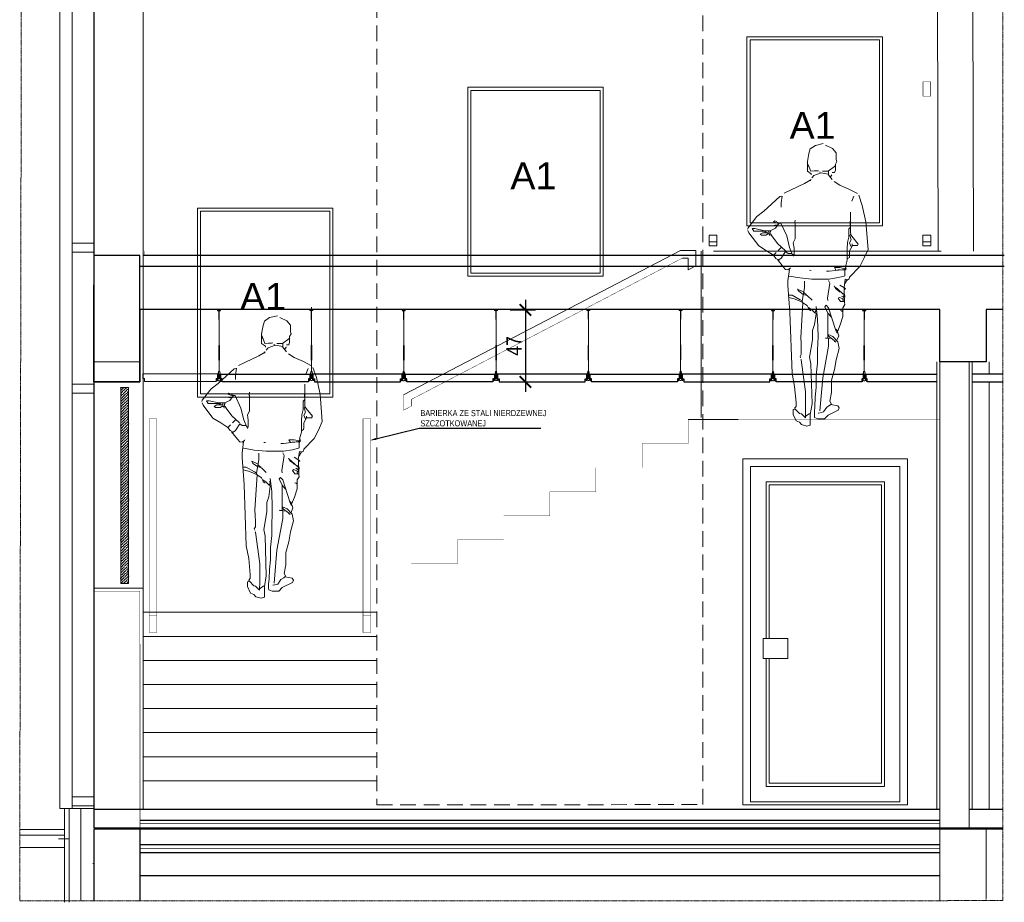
# Model space of a CAD drawing. Header units: millimetres. Extents: x -9038497 to 54128, y -10570064 to 59476.
# Tile 62 of 135: x 38546 to 39187, y 25005 to 25579. Entities that reach past the tile are written whole.
import ezdxf
from ezdxf import colors
from ezdxf.entities.mleader import LeaderData, LeaderLine
from ezdxf.math import Vec2, Vec3

# ---------------------------------------------------------------- set-up
doc = ezdxf.new("R2010")
doc.units = ezdxf.units.MM
doc.header["$LTSCALE"] = 0.8
doc.header["$PDMODE"] = 2
doc.linetypes.add('DASHDOT', pattern=[1, 0.5, -0.25, 0, -0.25])
doc.linetypes.add('DASHED', pattern=[19.049999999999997, 12.7, -6.35])
for name, color, linetype, lineweight in [('0 proj_przerywana nr 1.', 7, 'DASHED', 0), ('0 proj_widok widok widok', 7, 'Continuous', 0), ('A_widok', 8, 'Continuous', 0), ('balustrada', 252, 'Continuous', 5), ('ocieplenie', 214, 'Continuous', 13), ('posadzka', 94, 'Continuous', 15), ('proj_samochodziki', 191, 'Continuous', 5), ('SCIANY', 1, 'Continuous', 30), ('sciany - mur', 1, 'Continuous', 30), ('tynk', 252, 'Continuous', 5), ('wieszaki suf.p.', 253, 'Continuous', 5), ('WW ELEK_OŚW', 1, 'Continuous', 35), ('WYMIAR', 7, 'Continuous', 18), ('Wymiat 100', 251, 'Continuous', 5)]:
    doc.layers.add(name, color=color, linetype=linetype, lineweight=lineweight)
doc.layers.add('HATCH', color=4, linetype='Continuous', lineweight=9, plot=False)
for name, color, linetype in [('STOLARKA', 4, 'Continuous'), ('strop podw.', 3, 'Continuous'), ('sufit_pod', 90, 'Continuous')]:
    doc.layers.add(name, color=color, linetype=linetype)
doc.styles.add('OPIS', font='arial.ttf')
doc.styles.get("Standard").update_dxf_attribs({"font": 'g12f13.shx', "width": 0.8, "height": 10})
doc.styles.add('WYMIAR-20', font='ARIALN.TTF', dxfattribs={"height": 4})
doc.styles.add('WYMIAR-50', font='ARIALN.TTF', dxfattribs={"height": 10})
doc.linetypes.add('BATTING', pattern='A,0.00254,-2.54,[134,ltypeshp.shx,S=2.54,R=0,X=-2.54,Y=0],-5.08,[134,ltypeshp.shx,S=2.54,R=180,X=2.54,Y=0],-2.54', length=10.16254)
doc.dimstyles.new('SKALA-50', dxfattribs={"dimscale": 5, "dimtxt": 10, "dimasz": 1.5, "dimexe": 1.3, "dimexo": 1.3, "dimgap": 0.5, "dimtad": 1, "dimdec": 1, "dimrnd": 0.5, "dimdsep": 46, "dimtxsty": 'WYMIAR-50', "dimblk": 'ARCHTICK', "dimcen": 1.5, "dimdle": 1.3, "dimadec": 0, "dimazin": 0, "dimtfac": 1, "dimtdec": 1, "dimtix": 1, "dimtmove": 2, "dimatfit": 3, "dimfxl": 2, "dimfxlon": 1, "dimtolj": 1, "dimarcsym": 0})

# ---------------------------------------------------------------- blocks, each defined once
blk = doc.blocks.new('A$C604A1FD6')
at = {"color": 0, "ltscale": 60}
for p, q in [((-1.340835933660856e-05, 4.999999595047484), (-1.340835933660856e-05, 1.999999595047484)), ((0.9999865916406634, 4.999999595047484), (0.9999865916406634, 1.999999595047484)), ((59.99998659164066, 4.999999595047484), (59.99998659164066, 1.999999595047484))]:
    blk.add_line(p, q, dxfattribs=at)
blk.add_lwpolyline([(57.99998659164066, 1.999999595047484), (57.99998659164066, -4.049525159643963e-07), (1.999986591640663, -4.049525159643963e-07), (1.999986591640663, 1.999999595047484), (0.9999865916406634, 1.999999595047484), (0.9999865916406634, 4.999999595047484), (58.99998659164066, 4.999999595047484), (58.99998659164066, 1.999999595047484)], close=True, dxfattribs=at)
blk = doc.blocks.new('G$CDA4F7F8F')
at = {"layer": 'wieszaki suf.p.'}
for p, q in [((1.462784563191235, 6.077538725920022), (1.460187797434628, 41.57546459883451)), ((1.465210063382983, 14.07115464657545), (1.462784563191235, 6.077538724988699))]:
    blk.add_line(p, q, dxfattribs=at)
at = {"layer": 'wieszaki suf.p.', "linetype": 'Continuous'}
for p, q in [((1.259793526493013, 13.27115464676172), (1.259793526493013, 22.98609794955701)), ((1.659793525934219, 13.27115464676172), (1.659793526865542, 22.98609794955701))]:
    blk.add_line(p, q, dxfattribs=at)
at = {"layer": 'wieszaki suf.p.'}
blk.add_lwpolyline([(1.560187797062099, 39.72152292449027), (1.360187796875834, 39.72152258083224), (1.360177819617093, 45.52152258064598), (0.4601778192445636, 45.52152068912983), (0.4601774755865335, 45.72152068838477), (2.460177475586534, 45.72152653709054), (2.460177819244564, 45.52152653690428), (1.560177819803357, 45.52152292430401)], close=True, dxfattribs=at)
for points in [[(0.8552322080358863, 5.157186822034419), (1.0859898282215, 5.157187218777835), (1.085993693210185, 2.909804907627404, 0.3097472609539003), (1.838999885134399, 2.909806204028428), (1.838996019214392, 5.157188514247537), (2.069753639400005, 5.157188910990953), (2.069760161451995, 1.365639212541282, 0.0501990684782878), (2.103789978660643, 0.8758242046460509, 0.4627290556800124), (2.405149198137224, 0.8070475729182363), (2.756966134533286, 1.111219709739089, -0.5914466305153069), (2.924999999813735, 1.043447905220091), (2.925001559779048, 0.1366117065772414, -0.3364756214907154), (2.785256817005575, 4.5504420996e-06), (2.509959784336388, 4.0763989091e-06), (2.509959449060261, 0.1950313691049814), (1.847075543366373, 0.1950302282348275), (1.847075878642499, 2.9364600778e-06), (1.077927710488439, 1.6139820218e-06), (1.077927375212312, 0.1950289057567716), (0.4150434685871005, 0.1950277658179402), (0.4150438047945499, 4.731118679e-07), (0.1397467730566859, 0, -0.336475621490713), (1.5599653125e-06, 0.1366066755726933), (0, 1.043442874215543, -0.5914466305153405), (0.1680336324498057, 1.111215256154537), (0.5198516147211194, 0.8070443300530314, 0.4627290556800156), (0.8212105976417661, 0.8758219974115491, 0.0501990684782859), (0.8552387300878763, 1.365637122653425)], [(1.0859898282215, 5.157187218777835), (1.085988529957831, 5.911622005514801, -0.4406767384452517), (1.838994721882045, 5.911623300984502), (1.838999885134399, 2.909806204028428, -0.3097472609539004), (1.085993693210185, 2.909804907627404)]]:
    blk.add_lwpolyline(points, format="xyb", close=True, dxfattribs=at)
blk = doc.blocks.new('A$C495B7E3B')
at = {"layer": 'proj_samochodziki', "linetype": 'Continuous'}
for points in [[(18.9000096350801, 70.66699233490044), (16.9666600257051, 70.20019545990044), (15.70001268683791, 69.33300795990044), (15.36666918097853, 68.20019545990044), (14.9666600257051, 66.13378920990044), (15.03332567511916, 66.06640639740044)], [(19.53334093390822, 70.26660170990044), (21.26669359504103, 69.40039077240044), (22.16667223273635, 68.33300795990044), (22.16667223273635, 66.66699233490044), (22.33334398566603, 66.13378920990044), (21.96667528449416, 65.46679702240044), (21.96667528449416, 64.00000014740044), (21.73335314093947, 63.40039077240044), (21.20001268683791, 63.40039077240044)], [(14.93335008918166, 65.86621108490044), (15.20001268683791, 65.33300795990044), (15.80000353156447, 63.73339858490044), (16.66667223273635, 63.83300795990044), (17.4000096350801, 63.83300795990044), (17.73335314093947, 63.86621108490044)], [(14.9666600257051, 66.13378920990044), (14.9666600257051, 63.73339858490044), (15.93335008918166, 63.06640639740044), (15.93335008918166, 62.79980483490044)], [(15.26666307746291, 65.00000014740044), (15.00000047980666, 64.93359389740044)], [(22.00000047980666, 65.13378920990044), (21.73335314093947, 64.93359389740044), (20.20001268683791, 63.76660170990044), (18.73335314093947, 63.76660170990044)], [(22.00000047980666, 65.06640639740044), (21.73335314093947, 65.00000014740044)], [(15.80000353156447, 61.73339858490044), (15.73335314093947, 61.33300795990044)], [(20.26666307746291, 63.73339858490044), (20.26666307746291, 63.00000014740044), (19.73333788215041, 63.06640639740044), (18.4000096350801, 63.33300795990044), (16.60000658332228, 62.66699233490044), (16.06666612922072, 62.06640639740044)], [(18.13334703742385, 63.26660170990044), (18.06666612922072, 63.59960952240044)], [(20.20001268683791, 62.93359389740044), (21.20001268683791, 61.66699233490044)], [(20.73335314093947, 62.33300795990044), (21.06668138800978, 62.79980483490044), (21.06668138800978, 62.86621108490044)], [(15.66667223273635, 61.46679702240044), (15.26666307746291, 61.26660170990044), (14.26666307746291, 60.66699233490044), (9.200012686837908, 58.26660170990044)], [(21.66667223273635, 61.13378920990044), (23.06666612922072, 60.26660170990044), (25.46667528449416, 59.20019545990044), (27.4666600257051, 58.13378920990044)], [(8.600006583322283, 57.46679702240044), (8.066666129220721, 57.40039077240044), (4.066666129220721, 53.73339858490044), (2.333343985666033, 52.40039077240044), (0.1333470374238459, 49.59960952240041), (4.798066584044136e-07, 49.26660170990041)], [(8.666672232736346, 57.53320327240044), (8.400009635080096, 55.79980483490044), (8.400009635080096, 54.73339858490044)], [(27.80000353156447, 57.73339858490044), (28.66665697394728, 55.20019545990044), (29.60000658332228, 51.06640639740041), (30.13334703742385, 44.20019545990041), (29.20001268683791, 42.06640639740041), (28.06666612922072, 39.93359389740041), (25.53335619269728, 37.26660170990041), (25.4000096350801, 36.79980483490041), (24.93335008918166, 36.53320327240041)], [(26.60000658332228, 57.46679702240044), (26.06668138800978, 56.26660170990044)], [(25.73335314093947, 53.53320327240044), (25.73335314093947, 48.40039077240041), (25.80000353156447, 48.00000014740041)], [(7.666672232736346, 50.66699233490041), (6.533340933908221, 51.06640639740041), (6.800003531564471, 51.33300795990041), (7.933350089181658, 50.73339858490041), (7.000000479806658, 49.46679702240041), (5.666672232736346, 48.86621108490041), (4.266663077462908, 48.86621108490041), (1.866669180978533, 49.43359389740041), (1.200012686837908, 49.43359389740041), (1.600006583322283, 48.73339858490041), (4.400009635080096, 48.73339858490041)], [(7.533340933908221, 50.23339858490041), (6.866669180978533, 50.23339858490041), (6.666672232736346, 50.20019545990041)], [(7.733353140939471, 50.86621108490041), (7.800003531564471, 50.53320327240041)], [(7.933350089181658, 50.73339858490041), (8.333343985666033, 50.73339858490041), (9.800003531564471, 47.59960952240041), (10.53335619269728, 44.66699233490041), (11.26669359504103, 42.79980483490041), (11.4000096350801, 42.73339858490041)], [(11.73335314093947, 51.00000014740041), (11.93335008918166, 50.73339858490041), (11.93335008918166, 46.79980483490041), (11.4000096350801, 45.86621108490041), (11.63334703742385, 44.53320327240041), (11.63334703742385, 43.00000014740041), (11.46667528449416, 42.46679702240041)], [(11.86666918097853, 51.00000014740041), (11.93335008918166, 51.53320327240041)], [(25.66667223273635, 49.66699233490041), (25.36666918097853, 49.33300795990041), (25.36666918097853, 47.26660170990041), (25.03334093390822, 45.93359389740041), (24.91665697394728, 44.33300795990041), (24.92500353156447, 42.86621108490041), (24.92500353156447, 41.53320327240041), (24.46667528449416, 39.86621108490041), (24.60000658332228, 39.66699233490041)], [(25.70001268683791, 51.26660170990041), (25.70001268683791, 50.33300795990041), (25.66667223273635, 50.26660170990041)], [(6.533340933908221, 42.73339858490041), (4.733337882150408, 43.86621108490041), (2.800003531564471, 45.06640639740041), (0.3333439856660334, 48.33300795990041), (0.0666661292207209, 48.93359389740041)], [(5.266663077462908, 48.79980483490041), (5.200012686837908, 48.36621108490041), (3.800003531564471, 48.36621108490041), (3.133347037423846, 48.00000014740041), (3.466660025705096, 47.76660170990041), (4.600006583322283, 47.76660170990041), (5.266663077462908, 48.13378920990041), (5.466660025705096, 47.93359389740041)], [(4.466660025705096, 48.86621108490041), (4.400009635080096, 48.46679702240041)], [(4.666656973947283, 48.79980483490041), (4.600006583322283, 48.46679702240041)], [(5.600006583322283, 47.59960952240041), (5.533340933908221, 48.06640639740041), (5.866669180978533, 48.00000014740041), (6.066666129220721, 47.59960952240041), (7.533340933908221, 45.66699233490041), (9.466660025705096, 43.86621108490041)], [(5.866669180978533, 48.79980483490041), (5.600006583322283, 48.40039077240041), (5.666672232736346, 48.13378920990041)], [(26.26669359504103, 45.13378920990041), (27.4666600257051, 45.13378920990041), (27.66667223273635, 45.53320327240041), (26.06668138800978, 47.46679702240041), (25.73335314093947, 48.00000014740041), (25.60000658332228, 47.66699233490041), (25.93335008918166, 46.59960952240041), (25.53335619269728, 45.79980483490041), (25.86666918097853, 45.00000014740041), (26.06668138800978, 44.93359389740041)], [(8.533340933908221, 44.73339858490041), (7.666672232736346, 43.93359389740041)], [(26.20001268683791, 45.59960952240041), (26.13334703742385, 45.00000014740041), (25.50000047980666, 43.86621108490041), (25.50000047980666, 42.66699233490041), (25.46667528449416, 42.20019545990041), (24.93335008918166, 41.86621108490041)], [(11.00000047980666, 43.20019545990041), (10.13334703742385, 43.20019545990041), (9.533340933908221, 43.66699233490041), (8.400009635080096, 42.00000014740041), (7.866669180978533, 41.59960952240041), (7.066666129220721, 41.93359389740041), (6.533340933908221, 42.73339858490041), (7.200012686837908, 43.40039077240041)], [(11.20001268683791, 42.93359389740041), (11.46667528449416, 42.93359389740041)], [(7.466660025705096, 41.66699233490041), (8.933350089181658, 39.79980483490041), (9.533340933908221, 39.13378920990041), (10.06666612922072, 39.06640639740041), (10.66667223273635, 39.46679702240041), (10.73335314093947, 39.59960952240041)], [(7.866669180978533, 41.59960952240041), (7.800003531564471, 41.33300795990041)], [(22.20001268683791, 38.93359389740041), (21.73335314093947, 39.66699233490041), (23.06666612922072, 39.66699233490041), (24.66667223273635, 39.26660170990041), (24.60000658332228, 39.66699233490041), (24.13334703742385, 39.20019545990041)], [(10.46667528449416, 39.20019545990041), (10.10000658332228, 36.33300795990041), (10.10000658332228, 35.20019545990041), (10.60000658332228, 28.46679702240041), (11.13334703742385, 13.13378920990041), (11.73335314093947, 9.933593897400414), (12.13334703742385, 5.933593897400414), (12.13334703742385, 4.933593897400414), (11.80000353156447, 4.533203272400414), (11.86666918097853, 4.333007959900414)], [(10.4000096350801, 37.53320327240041), (13.06666612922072, 37.06640639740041), (16.06666612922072, 36.76660170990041), (20.4000096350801, 36.76660170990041), (22.66667223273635, 37.13378920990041), (24.20001268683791, 37.53320327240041), (24.36666918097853, 37.59960952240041), (24.36666918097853, 39.09960952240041), (23.60000658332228, 39.09960952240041), (20.4000096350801, 38.73339858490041), (19.73333788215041, 38.73339858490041)], [(15.53335619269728, 39.00000014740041), (15.93335008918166, 38.93359389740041)], [(23.26666307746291, 39.06640639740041), (22.60000658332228, 39.06640639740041), (22.60000658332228, 39.00000014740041)], [(24.60000658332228, 39.26660170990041), (24.33334398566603, 39.00000014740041)], [(14.26666307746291, 36.26660170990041), (14.26666307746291, 34.59960952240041), (13.66667223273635, 31.26660170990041), (13.73335314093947, 31.06640639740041)], [(20.26666307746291, 36.40039077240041), (20.60000658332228, 35.73339858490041), (20.00000047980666, 32.00000014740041), (20.06666612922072, 31.40039077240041)], [(21.66667223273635, 35.06640639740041), (22.00000047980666, 34.40039077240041), (22.73335314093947, 33.86621108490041), (22.80000353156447, 33.93359389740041)], [(21.66667223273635, 34.93359389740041), (22.4666600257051, 34.33300795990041), (23.93335008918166, 33.00000014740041), (24.20001268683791, 33.26660170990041), (24.20001268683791, 34.59960952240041)], [(23.06666612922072, 35.26660170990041), (24.53334093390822, 34.40039077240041), (24.26666307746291, 34.20019545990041)], [(24.33334398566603, 35.66699233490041), (24.93335008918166, 36.59960952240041), (24.4000096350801, 36.73339858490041), (24.13334703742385, 34.66699233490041)], [(10.26666307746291, 32.76660170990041), (11.13334703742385, 32.76660170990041), (13.20001268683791, 31.59960952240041), (13.60000658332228, 31.40039077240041)], [(10.33334398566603, 32.13378920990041), (11.66667223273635, 31.79980483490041), (13.60000658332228, 31.06640639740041), (13.86666918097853, 30.86621108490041), (13.30000353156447, 22.13378920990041), (13.38334703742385, 20.73339858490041), (13.42500353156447, 19.20019545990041), (13.42500353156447, 17.86621108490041), (13.13334703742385, 17.40039077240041), (13.26666307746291, 17.06640639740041)], [(14.06666612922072, 33.53320327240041), (12.53334093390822, 34.26660170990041), (12.80000353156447, 33.73339858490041), (13.93335008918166, 32.93359389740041), (14.93335008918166, 32.66699233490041), (16.13334703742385, 31.46679702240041)], [(14.13334703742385, 33.33300795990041), (14.73333788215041, 32.79980483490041)], [(24.20001268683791, 33.13378920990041), (24.36666918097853, 32.59960952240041), (24.28335619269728, 31.86621108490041), (24.28335619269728, 30.93359389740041), (24.33334398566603, 30.40039077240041), (23.83334398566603, 29.59960952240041), (23.83334398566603, 27.40039077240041), (23.20001268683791, 25.33300795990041), (22.4666600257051, 23.53320327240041), (22.80000353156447, 22.59960952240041), (22.33334398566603, 21.46679702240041)], [(24.13334703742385, 31.13378920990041), (23.26666307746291, 31.13378920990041), (22.66667223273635, 32.00000014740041), (23.00001573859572, 32.20019545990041), (24.06666612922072, 31.73339858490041)], [(22.73335314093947, 33.86621108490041), (23.13334703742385, 33.53320327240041), (23.20001268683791, 33.53320327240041)], [(24.10000658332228, 33.00000014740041), (24.10000658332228, 32.33300795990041), (23.66667223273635, 32.40039077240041), (23.53334093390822, 32.53320327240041)], [(23.93335008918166, 32.26660170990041), (24.20001268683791, 32.06640639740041)], [(13.86666918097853, 30.86621108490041), (14.93335008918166, 30.13378920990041), (15.26666307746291, 29.46679702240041), (15.33334398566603, 29.13378920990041), (15.73335314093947, 28.86621108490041), (15.86666918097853, 28.86621108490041)], [(15.26666307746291, 29.66699233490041), (16.06666612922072, 29.06640639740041), (16.86666918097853, 28.33300795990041), (17.06666612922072, 28.73339858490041), (17.00000047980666, 29.26660170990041), (17.20001268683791, 29.33300795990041)], [(17.13334703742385, 29.93359389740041), (17.53334093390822, 26.73339858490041), (17.63334703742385, 22.59960952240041), (17.58334398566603, 20.53320327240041), (17.49166918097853, 19.06640639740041), (17.49166918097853, 15.73339858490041), (17.16667223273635, 12.73339858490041), (17.16667223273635, 9.666992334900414), (16.93335008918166, 7.266601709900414), (16.83334398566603, 4.799804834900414), (16.71667528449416, 3.666992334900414), (16.71667528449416, 2.599609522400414), (16.73335314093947, 2.133789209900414), (17.60000658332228, 1.799804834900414), (19.26666307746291, 1.799804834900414), (20.13334703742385, 2.733398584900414), (22.66667223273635, 4.000000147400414), (22.93335008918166, 4.533203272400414), (22.60000658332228, 5.066406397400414), (20.80000353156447, 5.400390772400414), (20.53335619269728, 5.133789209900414), (19.80000353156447, 4.733398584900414), (19.00000047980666, 3.533203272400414), (17.86666918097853, 3.266601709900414), (17.73335314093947, 3.333007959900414)], [(22.66667223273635, 23.20019545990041), (22.33334398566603, 23.33300795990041), (22.00000047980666, 24.13378920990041), (20.26666307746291, 29.59960952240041), (19.66667223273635, 30.20019545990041), (19.33334398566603, 29.86621108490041), (20.10000658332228, 28.26660170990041), (20.10000658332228, 22.06640639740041)], [(23.86666918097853, 31.73339858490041), (23.93335008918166, 31.13378920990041)], [(24.20001268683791, 32.00000014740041), (24.13334703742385, 31.59960952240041), (24.26666307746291, 31.53320327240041)], [(17.13334703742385, 28.06640639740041), (16.73335314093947, 25.40039077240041), (16.26669359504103, 23.93359389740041), (16.26669359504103, 21.59960952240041), (15.53335619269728, 17.20019545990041), (15.86666918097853, 15.53320327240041), (16.13334703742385, 5.599609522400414), (15.70001268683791, 2.933593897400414), (15.6500096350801, 1.866211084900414), (15.6500096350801, 0.2666017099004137), (14.86666918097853, 1.474004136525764e-07), (13.53334093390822, 0.4003907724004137), (13.00001573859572, 1.000000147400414), (12.20001268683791, 1.333007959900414), (11.4000096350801, 2.933593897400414), (11.4000096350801, 4.133789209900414), (11.93335008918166, 4.266601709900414), (13.00001573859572, 3.133789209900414), (13.4666600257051, 3.066406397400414), (14.46667528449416, 2.066406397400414), (14.46667528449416, 2.466797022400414), (14.50000047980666, 3.799804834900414), (14.50000047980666, 8.599609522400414), (13.4000096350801, 16.53320327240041), (13.33334398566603, 16.66699233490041)], [(16.86666918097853, 28.33300795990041), (17.33334398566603, 28.06640639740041)], [(20.06666612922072, 28.26660170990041), (20.93335008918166, 27.33300795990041)], [(23.26666307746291, 28.86621108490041), (23.80000353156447, 28.79980483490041)], [(23.53334093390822, 28.79980483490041), (23.80000353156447, 28.59960952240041)], [(20.13334703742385, 22.53320327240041), (21.66667223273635, 21.40039077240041), (21.80000353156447, 21.13378920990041), (22.00000047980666, 21.06640639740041)], [(20.20001268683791, 22.86621108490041), (21.33334398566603, 22.40039077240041), (22.60000658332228, 21.06640639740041), (22.93335008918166, 19.40039077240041), (22.20001268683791, 16.59960952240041), (21.73335314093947, 14.13378920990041), (21.03334093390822, 11.46679702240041), (21.03334093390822, 8.400390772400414), (20.60000658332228, 6.200195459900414), (21.00000047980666, 5.466797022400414)], [(20.26666307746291, 22.79980483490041), (20.26666307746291, 22.53320327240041)], [(22.06666612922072, 24.20019545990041), (22.4666600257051, 23.79980483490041)], [(18.06666612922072, 3.799804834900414), (18.80000353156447, 12.06640639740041), (20.23335314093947, 20.00000014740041), (20.23335314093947, 22.00000014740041), (20.66667223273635, 21.79980483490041)], [(20.20001268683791, 22.00000014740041), (19.53334093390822, 22.00000014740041), (19.46667528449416, 22.06640639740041)], [(21.66667223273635, 21.40039077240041), (22.06666612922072, 21.00000014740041)], [(15.53335619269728, 3.133789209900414), (14.66667223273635, 2.533203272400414), (14.60000658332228, 2.400390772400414)]]:
    blk.add_lwpolyline(points, dxfattribs=at)
blk = doc.blocks.new('_ArchTick')
at = {"color": 0, "linetype": 'ByBlock', "const_width": 0.15}
blk.add_lwpolyline([(-0.5, -0.5), (0.5, 0.5)], dxfattribs=at)
blk = doc.blocks.new('*D2370')
at = {"layer": '0 proj_widok widok widok', "color": 0, "lineweight": -2, "ltscale": 0.8, "transparency": 16777216}
for p, q in [((38875.22735179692, 25396.71512939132), (38875.22735179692, 25336.90996957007)), ((38865.22735179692, 25390.21512939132), (38881.72735179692, 25390.21512939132)), ((38865.22735179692, 25343.40996957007), (38881.72735179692, 25343.40996957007))]:
    blk.add_line(p, q, dxfattribs=at)
at = {"layer": 'Defpoints', "color": 0, "lineweight": 0, "ltscale": 0.8, "transparency": 16777216}
for p in [(38848.92749372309, 25390.21512939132), (38848.92749372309, 25343.40996957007), (38875.22735179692, 25343.40996957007)]:
    blk.add_point(p, dxfattribs=at)
at = {"layer": '0 proj_widok widok widok', "color": 0, "lineweight": -2, "ltscale": 0.8, "transparency": 16777216, "xscale": 7.5, "yscale": 7.5, "zscale": 7.5}
for p, rotation in [((38875.22735179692, 25390.21512939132), 90), ((38875.22735179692, 25343.40996957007), 270)]:
    blk.add_blockref('_ArchTick', p, dxfattribs=dict(at, rotation=rotation))
at = {"layer": '0 proj_widok widok widok', "color": 0, "lineweight": 0, "ltscale": 0.8, "transparency": 16777216, "insert": (38867.72735179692, 25366.81254948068), "char_height": 10, "attachment_point": 5, "rotation": 90, "style": 'WYMIAR-50'}
blk.add_mtext('\\A1;47', dxfattribs=at)

msp = doc.modelspace()

# ---------------------------------------------------------------- hatches: boundary and pattern name
at = {"layer": 'Wymiat 100', "lineweight": 0, "ltscale": 40}
h = msp.add_hatch(dxfattribs=at)
h.set_pattern_fill('ANSI36', color=4, scale=10)
h.set_pattern_definition([(45, (-4596255.899118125, -5303456.746388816), (0.6629126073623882, 2.430679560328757), [3.125, -0.625, 0, -0.625])])
h.paths.add_polyline_path([(38617.27705603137, 25212.23441592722), (38612.27705603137, 25212.23441592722), (38612.27705603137, 25339.82600064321), (38617.27705603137, 25339.82600064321)])

# ---------------------------------------------------------------- linework, layer by layer
at = {"lineweight": 0, "ltscale": 40}
for p, q in [((38736.12320025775, 25391.10260048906), (38736.12320025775, 25392.04009204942)), ((38546.49280939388, 25052.39487016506), (38575.66061975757, 25052.39487016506))]:
    msp.add_line(p, q, dxfattribs=at)
at = {"color": 1, "lineweight": 0, "ltscale": 40}
msp.add_line((38594.63097793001, 25052.39490222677), (39185.65114770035, 25052.61494939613), dxfattribs=at)
at = {"linetype": 'DASHDOT', "lineweight": 0}
msp.add_lwpolyline([(38546.49280939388, 25005.89046819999), (39185.65114770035, 25006.11051536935), (39185.66925058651, 25823.18843371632), (38547.97005010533, 25823.18994717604)], close=True, dxfattribs=at)
at = {"lineweight": 0, "ltscale": 40}
for points in [[(39016.64571420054, 25068.39703957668), (39123.64571420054, 25068.39703957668), (39123.64572200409, 25293.42429028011), (39016.64572200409, 25293.42429028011)], [(39021.64571437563, 25070.39703957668), (39118.64571437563, 25070.39703957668), (39118.645721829, 25288.42429028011), (39021.645721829, 25288.42429028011)]]:
    msp.add_lwpolyline(points, close=True, dxfattribs=at)
for points in [[(39031.64572506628, 25176.66410737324), (39031.64572148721, 25278.42429028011), (39108.64572148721, 25278.42429028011), (39108.64572839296, 25080.39703957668), (39031.64572839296, 25080.39703957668), (39031.64572550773, 25163.63472840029)], [(38571.70148711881, 25046.21409491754), (38578.59704496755, 25046.21409491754)]]:
    msp.add_lwpolyline(points, dxfattribs=at)
at = {"color": 253, "lineweight": 0, "ltscale": 40}
msp.add_lwpolyline([(39033.64572506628, 25176.66410737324), (39033.64572155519, 25276.42429028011), (39106.64572155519, 25276.42429028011), (39106.64572832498, 25082.39703957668), (39033.64572832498, 25082.39703957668), (39033.64572550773, 25163.63472840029)], dxfattribs=at)
at = {"color": 1, "lineweight": 0, "ltscale": 40}
for points in [[(38594.63097793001, 25052.39490222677), (39185.65114770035, 25052.61494939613)], [(38594.66061997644, 25053.39491564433), (39185.65114770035, 25053.6149628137)], [(39185.65114770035, 25053.6149628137), (38594.66062404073, 25053.39491564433)]]:
    msp.add_lwpolyline(points, dxfattribs=at)
at = {"layer": '0 proj_przerywana nr 1.', "lineweight": 0}
msp.add_lwpolyline([(38778.64304418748, 25788.51930296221), (38778.66061992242, 25068.44608349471), (38990.66061992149, 25068.55058584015), (38990.64304101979, 25788.51986658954)], dxfattribs=at)
at = {"layer": '0 proj_widok widok widok', "lineweight": 0}
for p, q in [((39019.2506542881, 25567.79989093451), (39107.35065428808, 25567.79989093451)), ((39019.25065428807, 25444.89989093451), (39019.2506542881, 25567.79989093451)), ((39021.2506542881, 25565.79989093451), (39105.35065428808, 25565.79989093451)), ((39021.25065428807, 25446.89989093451), (39021.2506542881, 25565.79989093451)), ((39105.35065428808, 25565.79989093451), (39105.35065428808, 25446.89989093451)), ((39107.35065428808, 25567.79989093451), (39107.35065428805, 25444.89989093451)), ((38837.73057458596, 25534.98383156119), (38925.83057458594, 25534.98383156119)), ((38837.73057458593, 25412.08383156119), (38837.73057458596, 25534.98383156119)), ((38839.73057458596, 25532.98383156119), (38923.83057458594, 25532.98383156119)), ((38839.73057458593, 25414.08383156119), (38839.73057458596, 25532.98383156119)), ((38923.83057458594, 25532.98383156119), (38923.83057458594, 25414.08383156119)), ((38925.83057458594, 25534.98383156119), (38925.83057458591, 25412.08383156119)), ((38662.01250656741, 25456.49820598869), (38750.11250656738, 25456.49820598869)), ((38662.01250656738, 25333.59820598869), (38662.01250656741, 25456.49820598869)), ((38664.01250656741, 25454.49820598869), (38748.11250656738, 25454.49820598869)), ((38664.01250656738, 25335.59820598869), (38664.01250656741, 25454.49820598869)), ((38748.11250656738, 25454.49820598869), (38748.11250656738, 25335.59820598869)), ((38750.11250656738, 25456.49820598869), (38750.11250656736, 25333.59820598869)), ((39107.35065428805, 25444.89989093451), (39019.25065428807, 25444.89989093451)), ((39105.35065428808, 25446.89989093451), (39021.25065428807, 25446.89989093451)), ((38989.40866161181, 25320.24068608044), (38989.40866161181, 25428.50506975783)), ((38925.83057458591, 25412.08383156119), (38837.73057458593, 25412.08383156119)), ((38923.83057458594, 25414.08383156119), (38839.73057458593, 25414.08383156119)), ((38750.11250656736, 25333.59820598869), (38662.01250656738, 25333.59820598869)), ((38748.11250656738, 25335.59820598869), (38664.01250656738, 25335.59820598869))]:
    msp.add_line(p, q, dxfattribs=at)
at = {"layer": 'A_widok', "color": 7, "lineweight": 0, "ltscale": 40}
msp.add_lwpolyline([(39029.83588850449, 25163.63472840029), (39045.85561675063, 25163.63472840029), (39045.85561675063, 25176.66410737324), (39029.83588850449, 25176.66410737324)], close=True, dxfattribs=at)
at = {"layer": 'balustrada', "lineweight": 0, "ltscale": 40}
for points, const_width in [([(39138.66061992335, 25529.14013680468), (39133.66061992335, 25529.14013680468), (39133.66061992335, 25538.54183096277), (39138.66061992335, 25538.54183096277)], 0.25), ([(39138.66061992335, 25526.77918007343), (39133.66061992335, 25526.77918007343), (39133.66061992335, 25529.14013680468), (39138.66061992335, 25529.14013680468)], 0.1), ([(39138.66061992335, 25438.95382339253), (39133.66061992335, 25438.95382339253), (39133.66061992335, 25526.77918007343), (39138.66061992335, 25526.77918007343)], 0.1), ([(38635.66458607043, 25191.80832009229), (38630.66458607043, 25191.80832009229), (38630.66458607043, 25319.39990480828), (38635.66458607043, 25319.39990480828)], 0.25), ([(38769.66061992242, 25191.81028698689), (38774.66061992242, 25191.81028698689), (38774.66061992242, 25319.40187170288), (38769.66061992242, 25319.40187170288)], 0.25), ([(38635.66458607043, 25180.52908379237), (38630.66458607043, 25180.52908379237), (38630.66458607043, 25191.80832009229), (38635.66458607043, 25191.80832009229)], 0.25), ([(38769.66061992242, 25180.53105068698), (38774.66061992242, 25180.53105068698), (38774.66061992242, 25191.81028698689), (38769.66061992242, 25191.81028698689)], 0.25)]:
    msp.add_lwpolyline(points, close=True, dxfattribs=dict(at, const_width=const_width))
for points in [[(38994.66061992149, 25434.59344155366), (38999.66061992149, 25434.59344155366), (38999.66061992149, 25438.95382339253), (38994.66061992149, 25438.95382339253)], [(39138.66061992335, 25434.59344155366), (39133.66061992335, 25434.59344155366), (39133.66061992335, 25438.95382339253), (39138.66061992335, 25438.95382339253)], [(38994.66061992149, 25431.98474590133), (38999.66061992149, 25431.98474590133), (38999.66061992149, 25434.59344155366), (38994.66061992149, 25434.59344155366)], [(39138.66061992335, 25431.98474590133), (39133.66061992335, 25431.98474590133), (39133.66061992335, 25434.59344155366), (39138.66061992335, 25434.59344155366)]]:
    msp.add_lwpolyline(points, close=True, dxfattribs=at)
at = {"layer": 'balustrada', "lineweight": 0, "ltscale": 40, "const_width": 0.25}
msp.add_lwpolyline([(38801.06885160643, 25332.02312310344), (38801.06885160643, 25327.66274126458), (38796.06885160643, 25325.05404561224), (38796.06885160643, 25335.05404561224), (38976.12322151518, 25428.99545599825), (38986.06885160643, 25428.96708909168), (38986.06885160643, 25418.96708909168), (38981.06885160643, 25416.35839343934), (38981.06885160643, 25423.96708909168), (38977.29478641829, 25423.96708909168), (38801.06885160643, 25332.02312310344)], dxfattribs=at)
at = {"layer": 'HATCH', "color": 4, "lineweight": 0, "ltscale": 40}
msp.add_line((38997.56099023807, 25428.52178957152), (39145.4548374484, 25428.52178957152), dxfattribs=at)
at = {"layer": 'HATCH', "linetype": 'BATTING', "lineweight": 0, "ltscale": 0.75}
msp.add_line((38586.1606251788, 25066.03222620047), (38586.16062491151, 25005.89046819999), dxfattribs=at)
at = {"layer": 'HATCH', "linetype": 'BATTING', "lineweight": 0, "ltscale": 0.2}
for p, q in [((38624.66061997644, 25055.98532329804), (39144.66061992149, 25056.20537046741)), ((38624.63097793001, 25039.98530988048), (39144.63097787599, 25040.20535704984))]:
    msp.add_line(p, q, dxfattribs=at)
at = {"layer": 'HATCH', "color": 251, "lineweight": 0, "ltscale": 40}
for points in [[(38575.66061975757, 25048.62638981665), (38546.49280939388, 25048.62638981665)], [(38546.49280939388, 25040.62638981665), (38575.66061975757, 25040.62638981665)]]:
    msp.add_lwpolyline(points, dxfattribs=at)
at = {"layer": 'ocieplenie', "lineweight": 0, "ltscale": 40}
for p, q in [((38575.66062202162, 25066.03222617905), (38575.66061975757, 25005.02655343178)), ((38578.66062002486, 25066.03222620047), (38578.66061975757, 25005.02655343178))]:
    msp.add_line(p, q, dxfattribs=at)
at = {"layer": 'posadzka', "lineweight": 0, "ltscale": 40}
msp.add_line((38626.66513901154, 25209.39977235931), (38594.65632956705, 25209.39977235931), dxfattribs=at)
at = {"layer": 'posadzka', "lineweight": 0, "ltscale": 40, "const_width": 0.15}
for points in [[(38594.65679103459, 25428.52185038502), (38626.66976340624, 25428.5210437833), (38627.4526770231, 25428.52177615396), (38627.4526770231, 25425.52177615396)], [(38626.66061992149, 25428.52177615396), (39186.44536522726, 25428.52177615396)], [(38626.66061992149, 25209.39977230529), (38801.06885160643, 25209.40187170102), (38801.06885160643, 25225.05404561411), (38831.06885160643, 25225.05404561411), (38831.06885160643, 25240.70621952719), (38861.06885160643, 25240.70621952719), (38861.06885160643, 25256.35839343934), (38891.06885160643, 25256.35839343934), (38891.06885160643, 25272.01056735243), (38921.06885160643, 25272.01056735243), (38921.06885160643, 25287.66274126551), (38951.06885160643, 25287.66274126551), (38951.06885160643, 25303.31491517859), (38981.06885160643, 25303.31491517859), (38981.06885160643, 25318.96708909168), (39144.62218464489, 25318.96708909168)], [(39142.66061992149, 25068.52177758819), (38626.66071081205, 25068.51965247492)], [(39185.65114770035, 25068.52177758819), (39165.66061992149, 25068.52177758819)]]:
    msp.add_lwpolyline(points, dxfattribs=at)
at = {"layer": 'SCIANY', "ltscale": 40}
for p, q in [((38594.65275861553, 25823.16485294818), (38594.66062404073, 25053.39491564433)), ((38624.65272889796, 25425.52184372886), (38594.65632958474, 25425.52184372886)), ((38594.65632958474, 25425.52184372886), (38594.65632958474, 25343.52180109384)), ((38624.65272889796, 25343.52180109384), (38624.65272889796, 25425.52184372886)), ((39186.44536522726, 25425.52177615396), (38626.66061992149, 25425.52177615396)), ((39186.44536522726, 25418.52177615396), (38624.65273977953, 25418.5196522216)), ((38594.65765955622, 25343.52180109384), (38594.65276039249, 25406.51966563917)), ((39144.65275861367, 25390.52178957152), (38624.65275866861, 25390.51966563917)), ((38624.65275866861, 25390.51966563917), (38624.65275866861, 25357.49144773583)), ((39144.65275861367, 25356.52178957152), (39144.65275861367, 25390.52178957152)), ((39185.64328639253, 25390.52178957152), (39174.65275861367, 25390.52178957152)), ((39174.65275861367, 25390.52178957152), (39174.65275861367, 25356.52178957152)), ((38624.65275866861, 25357.49144773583), (38624.66283363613, 25343.52313451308)), ((39174.65275861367, 25356.52178957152), (39144.65275861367, 25356.52178957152)), ((38594.65632958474, 25343.52180109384), (38624.65272889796, 25343.52180109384)), ((38624.66283363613, 25343.52313451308), (38594.65765955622, 25343.52180109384)), ((38594.66030584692, 25065.50745481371), (39144.66061992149, 25065.52171865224)), ((39163.66061992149, 25065.61492370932), (39185.65303589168, 25065.52171865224)), ((38624.66061997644, 25058.5196522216), (39144.66061992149, 25058.52177615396)), ((38594.66062405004, 25052.39490222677), (38594.66062445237, 25005.83298655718)), ((38624.66062405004, 25052.39490222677), (38624.66062445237, 25005.83298681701)), ((38624.66062413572, 25042.5196522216), (39144.66061992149, 25042.52177615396)), ((38624.66062417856, 25037.5196522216), (39144.66061992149, 25037.52177615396)), ((38624.66062430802, 25022.5196522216), (39144.66061992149, 25022.52177615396))]:
    msp.add_line(p, q, dxfattribs=at)
at = {"layer": 'SCIANY', "lineweight": 0, "ltscale": 40}
for p, q in [((38594.63097793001, 25042.39490222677), (38594.66061997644, 25042.39490222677)), ((38594.63097793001, 25037.39490222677), (38594.66061997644, 25037.39490222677)), ((38594.65632906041, 25030.29208731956), (38594.09704496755, 25030.29208731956)), ((38594.63097793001, 25022.39490222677), (38594.66061997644, 25022.39490222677))]:
    msp.add_line(p, q, dxfattribs=at)
at = {"layer": 'SCIANY', "ltscale": 40, "const_width": 0.3}
for points in [[(39144.66061992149, 25053.6149628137), (39163.66061992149, 25053.6149628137), (39163.65275861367, 25356.52178957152), (39144.65275861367, 25356.52178957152)], [(38594.66061997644, 25053.39491564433), (38624.66061997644, 25053.39491564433), (38624.65275866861, 25207.39977235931), (38594.65275866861, 25207.39977235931)]]:
    msp.add_lwpolyline(points, close=True, dxfattribs=at)
for points in [[(38594.66062445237, 25005.83298655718), (38594.66062445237, 25052.39490222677), (38624.66062405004, 25052.39490248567), (38624.66062404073, 25005.89046819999)], [(39144.66061992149, 25006.05303372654), (39144.66061992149, 25052.61494939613), (39174.66061951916, 25052.61494965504), (39174.66061950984, 25006.11051536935)]]:
    msp.add_lwpolyline(points, dxfattribs=at)
at = {"layer": 'sciany - mur', "color": 251, "lineweight": 0, "ltscale": 40}
for p, q in [((38778.66061992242, 25193.61443088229), (38626.66464277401, 25193.61229294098)), ((38778.66061992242, 25177.96225696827), (38626.66415078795, 25177.96011901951)), ((38778.66061992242, 25162.31008305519), (38626.66365880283, 25162.30794509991)), ((38778.66061992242, 25146.6579091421), (38626.66316681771, 25146.65577118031)), ((38778.66061992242, 25131.00573522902), (38626.66267483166, 25131.00359725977)), ((38778.66061992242, 25115.35356131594), (38626.66218284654, 25115.35142333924)), ((38778.66061992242, 25099.70138740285), (38626.66169086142, 25099.69924941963)), ((38778.66061992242, 25084.04921348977), (38626.66119887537, 25084.04707550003))]:
    msp.add_line(p, q, dxfattribs=at)
for points in [[(38594.65657411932, 25209.39938706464), (38594.66061992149, 25209.39938711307)], [(38624.65657411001, 25209.39974818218), (38624.66061992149, 25209.3997482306)]]:
    msp.add_lwpolyline(points, dxfattribs=at)
at = {"layer": 'sciany - mur', "color": 252, "linetype": 'DASHDOT', "lineweight": 0}
msp.add_lwpolyline([(38594.66062404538, 25052.89490222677, 1, 1, 0), (39185.65114770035, 25053.11494939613, 1, 1, 0)], format="xyseb", dxfattribs=at)
at = {"layer": 'STOLARKA', "color": 5, "lineweight": 0}
for p, q in [((38572.65632888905, 25066.0322261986), (38572.65800299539, 25701.4747480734)), ((38580.65632954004, 25066.03222620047), (38572.65632888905, 25066.03222620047))]:
    msp.add_line(p, q, dxfattribs=at)
for points in [[(38580.65398111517, 25696.02184483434), (38580.65230674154, 25427.71424046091), (38594.65230674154, 25427.71424046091), (38594.65398111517, 25696.02184483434)], [(38580.65230700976, 25433.71424046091), (38580.65230700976, 25427.71424046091), (38594.65230700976, 25427.71424046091), (38594.65230700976, 25433.71424046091)], [(38594.65632959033, 25342.02180095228), (38580.65230705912, 25342.02180095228), (38580.65230674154, 25427.71424046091), (38594.65632927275, 25427.71424046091)], [(38580.65632959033, 25342.02180095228), (38580.65632959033, 25336.02180095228), (38594.65632959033, 25336.02180095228), (38594.65632959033, 25342.02180095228)], [(38580.65632959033, 25336.02180095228), (38580.65632954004, 25066.03222620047), (38594.65632954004, 25066.03222620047), (38594.65632959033, 25336.02180095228)], [(38580.65230679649, 25073.71424027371), (38580.65230679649, 25067.71424027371), (38594.65230679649, 25067.71424027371), (38594.65230679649, 25073.71424027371)]]:
    msp.add_lwpolyline(points, close=True, dxfattribs=at)
at = {"layer": 'strop podw.', "ltscale": 60}
for p, q in [((38916.11835021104, 25348.55811231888), (38916.12621151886, 25345.43336232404)), ((39095.4370009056, 25348.55693769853), (39095.44486221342, 25345.43218770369)), ((39096.4370009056, 25348.55693769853), (39096.44486221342, 25345.43218770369))]:
    msp.add_line(p, q, dxfattribs=at)
for points in [[(39142.66061992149, 25343.43218770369), (39097.44486221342, 25343.43218770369), (39097.44486221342, 25345.43218770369), (39096.44486221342, 25345.43218770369), (39096.4370009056, 25348.55693769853), (39142.65275861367, 25348.55693769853)], [(39185.64328639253, 25348.52672820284), (39165.65275861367, 25348.5413614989)], [(39165.66061992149, 25343.41661016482), (39185.65114770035, 25343.40197686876)]]:
    msp.add_lwpolyline(points, dxfattribs=at)
at = {"layer": 'sufit_pod', "lineweight": 0, "ltscale": 40}
msp.add_lwpolyline([(38627.625576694, 25345.60654072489), (38627.62436297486, 25343.60654109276), (38674.15368971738, 25343.60866502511), (38674.15490343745, 25345.60866465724), (38675.15490325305, 25345.60805779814), (38675.14886252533, 25348.73280723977), (38626.61953615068, 25348.73189702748), (38626.62557687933, 25345.60714758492)], close=True, dxfattribs=at)
at = {"layer": 'tynk', "lineweight": 0, "ltscale": 40}
for p, q in [((39142.67872280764, 25728.58115393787), (39143.4548374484, 25428.52178957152)), ((39165.67872280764, 25728.58115393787), (39166.4548374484, 25428.52178957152)), ((38626.66061992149, 25065.6280419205), (38626.66976342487, 25428.52177615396))]:
    msp.add_line(p, q, dxfattribs=at)
for points in [[(38626.66061992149, 25425.52177615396), (38626.66061992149, 25425.52177615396), (38626.6527612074, 25751.52151099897)], [(39142.65275861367, 25356.52440700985), (39142.66061992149, 25065.6149227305)], [(39165.65275861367, 25356.52178957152), (39165.66061992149, 25065.61230678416)], [(39176.65275861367, 25356.52440700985), (39176.65275861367, 25348.53330937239)], [(39176.66061992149, 25343.40855803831), (39176.66061992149, 25065.61492422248)]]:
    msp.add_lwpolyline(points, dxfattribs=at)
at = {"layer": 'wieszaki suf.p.'}
for p, q in [((39154.6291678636, 25356.52440700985), (39154.62916865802, 25356.52178957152)), ((39154.63138295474, 25356.52178957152), (39154.6313831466, 25356.52440700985))]:
    msp.add_line(p, q, dxfattribs=at)
at = {"layer": 'WYMIAR', "color": 1, "lineweight": 0, "ltscale": 40}
msp.add_line((38594.65276039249, 25356.51961550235), (38624.65275948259, 25356.51961550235), dxfattribs=at)
at = {"layer": 'Wymiat 100', "color": 5, "lineweight": 0, "ltscale": 40}
for p, q in [((38626.69084872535, 25428.72727768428), (38626.69084872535, 25726.08028051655)), ((38976.06885161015, 25428.96708909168), (38986.06885160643, 25428.96708909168)), ((38977.29478641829, 25423.96708909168), (38981.06885160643, 25423.96708909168)), ((38981.06885160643, 25318.96708909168), (39013.60872949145, 25318.96708909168))]:
    msp.add_line(p, q, dxfattribs=at)
at = {"layer": 'Wymiat 100', "color": 1, "lineweight": 0, "ltscale": 40}
for p, q in [((38796.06885160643, 25335.05404561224), (38976.06885161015, 25428.96708909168)), ((38986.06885160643, 25418.96708909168), (38986.06885160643, 25428.96708909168)), ((38981.06885160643, 25416.35839343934), (38981.06885160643, 25423.96708909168)), ((38981.06885160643, 25416.35839343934), (38986.06885160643, 25418.96708909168))]:
    msp.add_line(p, q, dxfattribs=at)
for points in [[(39144.65275861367, 25359.9636029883), (39144.66061992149, 25006.11051536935)], [(39163.65275861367, 25356.52440700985), (39163.66061992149, 25053.6149628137)], [(39174.66061992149, 25053.6149628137), (39174.66061992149, 25007.64469508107)]]:
    msp.add_lwpolyline(points, dxfattribs=at)
msp.add_lwpolyline([(39163.66061992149, 25054.41164260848), (39163.66061992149, 25054.41164260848), (39163.65275861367, 25356.52440700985), (39163.65275861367, 25356.52440700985)], close=True, dxfattribs=at)
at = {"layer": 'Wymiat 100', "color": 4, "lineweight": 0, "ltscale": 40}
msp.add_lwpolyline([(38617.27705603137, 25212.23441592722), (38612.27705603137, 25212.23441592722), (38612.27705603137, 25339.82600064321), (38617.27705603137, 25339.82600064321)], close=True, dxfattribs=at)

# ---------------------------------------------------------------- block references
at = {"xscale": 2.6, "yscale": 2.6, "zscale": 2.6}
for p in [(39019.60538338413, 25314.69963882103), (38664.85381209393, 25202.69365213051)]:
    msp.add_blockref('A$C495B7E3B', p, dxfattribs=at)
at = {"lineweight": 0, "ltscale": 40}
for p in [(38674.66604025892, 25344.21991381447), (38734.66784978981, 25344.25632596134), (38794.66784978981, 25344.21991381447), (38854.66784978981, 25344.25632596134), (38914.66908622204, 25344.39559884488), (38974.66907014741, 25344.43951944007), (39034.66784978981, 25344.21991381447)]:
    msp.add_blockref('G$CDA4F7F8F', p, dxfattribs=at)
at = {"lineweight": 0, "ltscale": 40, "xscale": -1}
msp.add_blockref('G$CDA4F7F8F', (39096.90489788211, 25344.21991381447), dxfattribs=at)
at = {"layer": 'strop podw.', "ltscale": 60}
for p, rotation in [((38676.1291236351, 25343.39577689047), 0.0347705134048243), ((38916.13293495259, 25343.38075875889), 0.0419411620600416)]:
    msp.add_blockref('A$C604A1FD6', p, dxfattribs=dict(at, rotation=rotation))
at = {"layer": 'strop podw.', "ltscale": 60, "xscale": -1}
for p in [(38796.12787205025, 25343.43218810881), (39036.12787205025, 25343.43218810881)]:
    msp.add_blockref('A$C604A1FD6', p, dxfattribs=at)
at = {"layer": 'strop podw.', "ltscale": 60}
for p in [(38796.12789886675, 25343.43218810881), (39036.12789886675, 25343.43218810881)]:
    msp.add_blockref('A$C604A1FD6', p, dxfattribs=at)
at = {"layer": 'strop podw.', "ltscale": 60, "xscale": -1, "rotation": 359.95805883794}
msp.add_blockref('A$C604A1FD6', (38916.1228359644, 25343.38075875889), dxfattribs=at)

# ---------------------------------------------------------------- texts
at = {"layer": '0 proj_widok widok widok', "lineweight": 0, "insert": (38806.96852399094, 25325.15581551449), "char_height": 4, "attachment_point": 1, "style": 'WYMIAR-20'}
msp.add_mtext_dynamic_manual_height_columns('BARIERKA ZE STALI NIERDZEWNEJ SZCZOTKOWANEJ', width=112.9717893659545, gutter_width=20, heights=[0], dxfattribs=at)
at = {"layer": 'WW ELEK_OŚW', "color": 0, "lineweight": 9, "style": 'OPIS'}
for p in [(39046.96953623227, 25501.49239579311, 1), (38865.44945653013, 25468.67633641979, 1), (38689.73138851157, 25390.19071084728, 1)]:
    msp.add_text('A1', height=17.5, dxfattribs=at).set_placement(p)

# ---------------------------------------------------------------- dimensions: what is measured, and where the dimension line sits
at = {"layer": '0 proj_widok widok widok', "lineweight": 0, "ltscale": 0.8}
dim = msp.add_linear_dim(base=(38875.22735179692, 25343.40996957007), p1=(38848.92749372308, 25390.21512939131), p2=(38848.92749372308, 25343.40996957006), angle=90, dimstyle='SKALA-50', dxfattribs=at)
dim.commit()
dim.dimension.update_dxf_attribs({"geometry": '*D2370', "text_midpoint": (38867.72735179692, 25366.81254948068)})

# ---------------------------------------------------------------- leaders
at = {"layer": '0 proj_widok widok widok', "lineweight": 0}
ml = msp.add_multileader_mtext('Standard', dxfattribs=at)
ml.set_content('', color=256)
ml.set_leader_properties()
ml.build(insert=Vec2(0, 0))
ml.multileader.update_dxf_attribs({"text_right_attachment_type": 6, "dogleg_length": 0.36})
ctx = ml.context
ctx.base_point, ctx.plane_origin = Vec3(38885.25778187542, 25313.28041436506), Vec3(38774.14457851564, 25305.37989363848)
ctx.right_attachment = 6
notes = []
notes.append((ctx, [(0, (1, 1, 0), (38806.08284193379, 25313.28041436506), (1, 0), 79.17493994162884, [(0, [(38774.14457851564, 25305.37989363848)], 0, [])])]))
ctx.mtext.insert, ctx.mtext.flow_direction = Vec3(38887.25778187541, 25315.28041436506), 5
for ctx, leaders in notes:
    for number, flags, end, landing, length, lines in leaders:
        leader = LeaderData()
        leader.index, (leader.has_last_leader_line, leader.has_dogleg_vector, leader.attachment_direction) = number, flags
        leader.last_leader_point, leader.dogleg_vector, leader.dogleg_length = Vec3(end), Vec3(landing), length
        for number, points, colour, breaks in lines:
            line = LeaderLine()
            line.index, line.vertices, line.color, line.breaks = number, Vec3.list(points), colors.encode_raw_color(colour), breaks
            leader.lines.append(line)
        ctx.leaders.append(leader)

doc.saveas('drawing.dxf')
